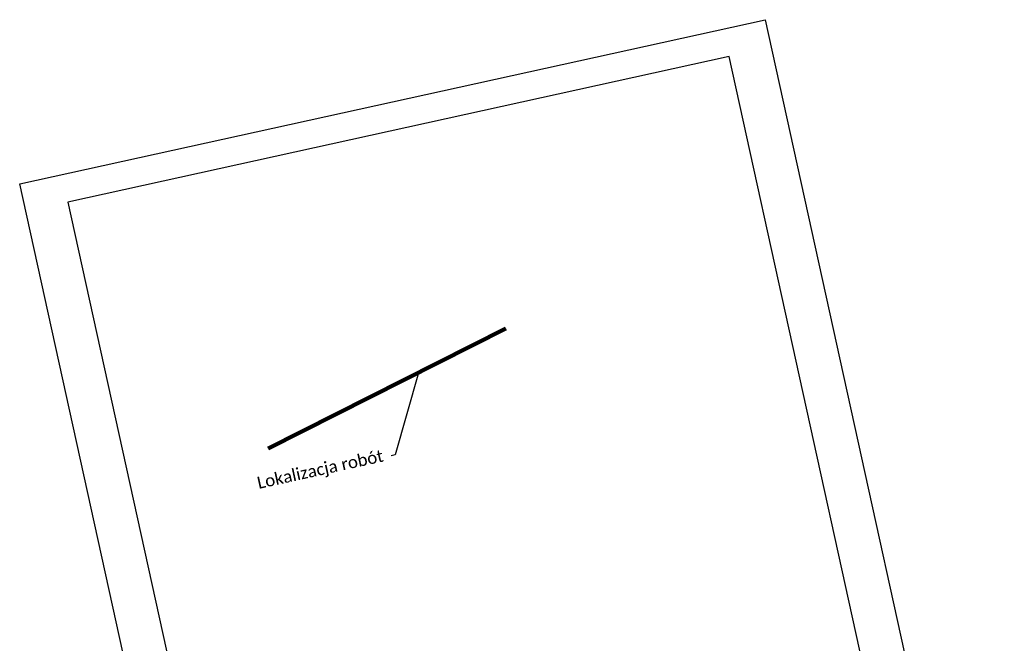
# Model space of a CAD drawing. Header units: metres. Extents: x 7524469 to 7537728, y 5640639 to 5649129.
# Tile 2 of 256: x 7524469 to 7524714, y 5642944 to 5643099. Entities that reach past the tile are written whole.
import ezdxf
from ezdxf import colors
from ezdxf.entities.mleader import LeaderData, LeaderLine
from ezdxf.math import Vec2, Vec3

# ---------------------------------------------------------------- set-up
doc = ezdxf.new("R2010")
doc.units = ezdxf.units.M
doc.header["$XCLIPFRAME"] = 0
doc.layers.add('_____MDCP', color=7, linetype='Continuous', true_color=0x000000)
doc.layers.add('_____Ramka', color=7, linetype='Continuous', true_color=0x000000)
doc.layers.add('_____Opisy', color=1, linetype='Continuous')
doc.styles.add('Legend', font='calibri.ttf')
picture_1 = doc.add_image_def('image1.jpg', size_in_pixel=(1241, 1755))

# ---------------------------------------------------------------- blocks, each defined once
blk = doc.blocks.new('_None')

msp = doc.modelspace()

# ---------------------------------------------------------------- linework, layer by layer
at = {"layer": '_____Opisy', "lineweight": 120}
msp.add_line((7524590.068, 5643022.176), (7524530.871, 5642992.34), dxfattribs=at)
at = {"layer": '_____Ramka'}
msp.add_lwpolyline([(7524469.022, 5643058.224), (7524654.575, 5643099.087), (7524714.151, 5642828.57), (7524528.597, 5642787.706)], close=True, dxfattribs=at)

# ---------------------------------------------------------------- pictures from other files: only their frames are drawn
at = {"layer": '_____MDCP'}
image = msp.add_image(picture_1, insert=(7524517.083, 5642792.471), size_in_units=(210.43, 297.586), rotation=12.41978, dxfattribs=at)
image.set_boundary_path([(122.972, 1606.149), (1117.087, 204.484)])

# ---------------------------------------------------------------- next in the draw order: leaders
at = {"layer": '_____Opisy'}
ml = msp.add_multileader_mtext('Standard', dxfattribs=at)
ml.set_content('Lokalizacja robót', color=256, style='Legend')
ml.set_leader_properties(color=256)
ml.set_arrow_properties(name='NONE')
ml.build(insert=Vec2(0, 0))
ml.multileader.update_dxf_attribs({"dogleg_length": 1, "arrow_head_size": 1})
ctx = ml.context
ctx.base_point, ctx.char_height, ctx.arrow_head_size, ctx.plane_origin, ctx.plane_x_axis, ctx.plane_y_axis = Vec3(7524526.559, 5642982.824), 3, 1, Vec3(7524568.293, 5643011.201), Vec3(0.9765981, 0.2150726), Vec3(-0.2150726, 0.9765981)
ctx.text_align_type = 2
notes = []
notes.append((ctx, [(0, (1, 1, 0), (7524562.503, 5642990.74), (-0.9765981, -0.2150726), 1, [(0, [(7524568.293, 5643011.201)], 0, [])])]))
ctx.mtext.insert, ctx.mtext.text_direction, ctx.mtext.alignment, ctx.mtext.flow_direction = Vec3(7524559.134, 5642992.086), Vec3(0.9765981, 0.2150726), 3, 5
ctx.mtext.has_bg_fill, ctx.mtext.bg_color, ctx.mtext.bg_scale_factor, ctx.mtext.bg_transparency, ctx.mtext.use_window_bg_color = 1, -1027028792, 1.5, 0, 1
for ctx, leaders in notes:
    for number, flags, end, landing, length, lines in leaders:
        leader = LeaderData()
        leader.index, (leader.has_last_leader_line, leader.has_dogleg_vector, leader.attachment_direction) = number, flags
        leader.last_leader_point, leader.dogleg_vector, leader.dogleg_length = Vec3(end), Vec3(landing), length
        for number, points, colour, breaks in lines:
            line = LeaderLine()
            line.index, line.vertices, line.color, line.breaks = number, Vec3.list(points), colors.encode_raw_color(colour), breaks
            leader.lines.append(line)
        ctx.leaders.append(leader)

doc.saveas('drawing.dxf')
